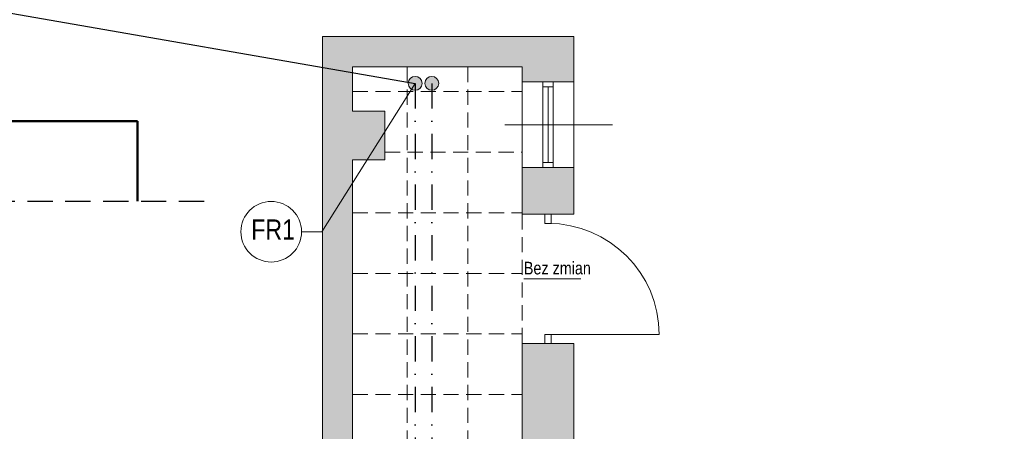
# Model space of a CAD drawing. Header units: millimetres. Extents: x -23540 to 53212, y -37964 to 41185.
# Tile 166 of 203: x 12027 to 13002, y -29603 to -29196. Entities that reach past the tile are written whole.
import ezdxf
from ezdxf import colors
from ezdxf.entities.mleader import LeaderData, LeaderLine
from ezdxf.math import Vec2, Vec3

# ---------------------------------------------------------------- set-up
doc = ezdxf.new("R2010")
doc.units = ezdxf.units.MM
for name, pattern in [('DASHDOT', [1, 0.5, -0.25, 0, -0.25]), ('DASHED', [0.75, 0.5, -0.25]), ('DASHEDX2', [1.5, 1, -0.5])]:
    doc.linetypes.add(name, pattern=pattern)
doc.layers.get('0').update_dxf_attribs({"lineweight": 18})
for name, color, linetype, lineweight in [('!MARIUSZ', 220, 'Continuous', 35), ('BA_txs', 2, 'Continuous', 18), ('mm_klimatyzacja', 94, 'Continuous', 50), ('PG_PRZERYWANE_ŚREDNIE', 1, 'DASHEDX2', 18), ('PG_WIDOKOWE_CIENKIE', 1, 'Continuous', 18), ('PG_ŚCIANY_DZIAŁOWE', 3, 'Continuous', 18), ('Przekrojowa', 60, 'Continuous', 18)]:
    doc.layers.add(name, color=color, linetype=linetype, lineweight=lineweight)
doc.styles.add('BIKTS', font='bikromsw.shx', dxfattribs={"width": 0.85})
doc.styles.get("Standard").update_dxf_attribs({"font": 'arial.ttf'})

msp = doc.modelspace()

# ---------------------------------------------------------------- hatches: boundary and pattern name
at = {"layer": 'PG_ŚCIANY_DZIAŁOWE', "true_color": 0x636466, "transparency": 33554610}
h = msp.add_hatch(color=251, dxfattribs=at)
h.dxf.hatch_style = 1
h.paths.add_polyline_path([(12356.37, -29334.46), (12388.37, -29334.46), (12388.37, -29286.46), (12356.37, -29286.46), (12356.37, -29242.46), (12524.37, -29242.46), (12524.37, -29257.21), (12575.37, -29257.21), (12575.37, -29212.46), (12326.37, -29212.46), (12326.37, -29673.46), (11235.87, -29673.46), (11235.87, -29703.46), (11327.87, -29703.46), (11327.87, -29717.46), (11370.87, -29717.46), (11370.87, -29703.46), (11926.87, -29703.46), (11926.87, -29717.46), (11970.87, -29717.46), (11970.87, -29703.46), (12356.37, -29703.46)])
h = msp.add_hatch(color=251, dxfattribs=at)
h.dxf.hatch_style = 1
h.paths.add_polyline_path([(12575.37, -29342.21), (12524.37, -29342.21), (12524.37, -29388.46), (12575.37, -29388.46)])
h = msp.add_hatch(color=251, dxfattribs=at)
h.dxf.hatch_style = 1
h.paths.add_polyline_path([(12531.12, -30145.22), (12536.12, -30145.22), (12536.12, -30150.72), (12531.12, -30150.72)])
h.paths.add_polyline_path([(12524.37, -30049.72), (12547.87, -30049.72), (12547.87, -29716.72), (12587.87, -29716.72), (12587.87, -29702.72), (12628.37, -29702.72), (12628.37, -29645.46), (12575.37, -29645.46), (12575.37, -29516.46), (12524.37, -29516.46)])
h.paths.add_polyline_path([(12547.87, -30150.72), (12536.12, -30150.72), (12536.12, -30145.22), (12531.12, -30145.22), (12531.12, -30150.72), (12524.37, -30150.72), (12524.37, -31104.46), (12719.5, -31104.46), (12719.5, -31144.22), (12739.37, -31144.22), (12739.37, -31327.46), (13024.37, -31327.46), (13024.37, -31312.46), (12754.37, -31312.46), (12754.37, -31104.46), (13142.37, -31104.46), (13142.37, -31327.46), (13181.37, -31327.46), (13181.37, -31330.46), (13311.42, -31330.46), (13350.37, -31330.46), (13387.3, -31300.46), (13192.87, -31300.46), (13192.87, -31079.46), (12547.87, -31079.46), (12547.87, -30518.72), (12729.37, -30518.72), (12729.37, -30497.22), (12547.87, -30497.22), (12547.87, -30314.72), (12562.87, -30314.72), (12562.87, -30272.22), (12547.87, -30272.22)])
at = {"layer": 'Przekrojowa', "true_color": 0x136734}
h = msp.add_hatch(color=116, dxfattribs=at)
h.dxf.hatch_style = 1
h.paths.add_polyline_path([(12425.24, -29258.76, 1), (12411.49, -29258.76, 1)])
h = msp.add_hatch(color=116, dxfattribs=at)
h.dxf.hatch_style = 1
h.paths.add_polyline_path([(12441.6, -29258.76, 1), (12427.85, -29258.76, 1)])

# ---------------------------------------------------------------- linework, layer by layer
at = {"layer": '!MARIUSZ', "color": 252, "linetype": 'DASHED', "lineweight": 25, "ltscale": 50}
msp.add_line((11246.8, -29375.3), (12209.87, -29375.3), dxfattribs=at)
at = {"color": 251, "lineweight": 20, "true_color": 0x636466}
for p, q in [((12575.37, -29212.46), (12326.37, -29212.46)), ((12326.37, -29212.46), (12326.37, -29673.46)), ((12575.37, -29388.46), (12575.37, -29212.46)), ((12524.37, -29242.46), (12356.37, -29242.46)), ((12356.37, -29242.46), (12356.37, -29286.46)), ((12524.37, -29388.46), (12524.37, -29242.46)), ((12524.37, -29257.21), (12575.37, -29257.21)), ((12356.37, -29286.46), (12388.37, -29286.46)), ((12388.37, -29286.46), (12388.37, -29334.46)), ((12613.89, -29299.71), (12507.08, -29299.71)), ((12388.37, -29334.46), (12356.37, -29334.46)), ((12356.37, -29334.46), (12356.37, -29703.46)), ((12575.37, -29342.21), (12524.37, -29342.21)), ((12575.37, -29388.46), (12524.37, -29388.46)), ((12524.37, -29516.46), (12524.37, -30049.72)), ((12575.37, -29516.46), (12524.37, -29516.46)), ((12575.37, -29645.46), (12575.37, -29516.46))]:
    msp.add_line(p, q, dxfattribs=at)
at = {"color": 251, "true_color": 0x636466}
for p, q in [((12544.87, -29257.21), (12544.87, -29342.21)), ((12544.87, -29262.21), (12554.87, -29262.21)), ((12549.87, -29262.21), (12549.87, -29337.21)), ((12554.87, -29257.21), (12554.87, -29342.21)), ((12554.87, -29337.21), (12544.87, -29337.21)), ((12552.87, -29388.46), (12546.87, -29388.46)), ((12546.87, -29388.46), (12546.87, -29397.46)), ((12552.87, -29397.46), (12552.87, -29388.46)), ((12546.87, -29397.46), (12552.87, -29397.46)), ((12552.87, -29507.46), (12546.87, -29507.46)), ((12546.87, -29507.46), (12546.87, -29516.46)), ((12552.87, -29516.46), (12552.87, -29507.46)), ((12546.87, -29516.46), (12552.87, -29516.46))]:
    msp.add_line(p, q, dxfattribs=at)
at = {"color": 251, "true_color": 0x636466, "extrusion": (0, 0, -1)}
for p, q in [((12582.47, -29452.46), (12525.98, -29452.46)), ((12549.87, -29507.46), (12659.87, -29507.46))]:
    msp.add_line(p, q, dxfattribs=at)
at = {"color": 251, "true_color": 0x636466}
msp.add_arc((12549.87, -29507.46), 110, 0, 90, dxfattribs=at)
at = {"layer": 'mm_klimatyzacja', "lineweight": 15}
for q in [(12418.36, -29258.76), (12305.75, -29405.7)]:
    msp.add_line((12325.75, -29405.7), q, dxfattribs=at)
at = {"layer": 'mm_klimatyzacja', "linetype": 'DASHDOT', "lineweight": 30, "ltscale": 50}
for p, q in [((12418.36, -29258.76), (12418.36, -31777.62)), ((12434.72, -29258.76), (12434.72, -31767.62))]:
    msp.add_line(p, q, dxfattribs=at)
at = {"layer": 'mm_klimatyzacja', "lineweight": 15}
msp.add_circle((12275.75, -29405.7), 30, dxfattribs=at)
at = {"layer": 'PG_PRZERYWANE_ŚREDNIE', "color": 251, "lineweight": 15, "ltscale": 15, "true_color": 0x636466}
for p, q in [((12410.37, -29242.46), (12410.37, -31872.46)), ((12470.37, -29242.46), (12470.37, -31872.46)), ((12356.37, -29266.96), (12524.37, -29266.96)), ((12388.37, -29326.96), (12524.37, -29326.96)), ((12356.37, -29386.96), (12524.37, -29386.96)), ((12524.37, -29388.46), (12524.37, -29516.46)), ((12356.37, -29446.96), (12524.37, -29446.96)), ((12356.37, -29506.96), (12524.37, -29506.96)), ((12356.37, -29566.96), (12524.37, -29566.96))]:
    msp.add_line(p, q, dxfattribs=at)
at = {"layer": 'PG_WIDOKOWE_CIENKIE', "color": 251, "lineweight": 50, "true_color": 0x636466}
for p in [(11937.4, -29296.17), (12143.21, -29375.3)]:
    msp.add_line(p, (12143.21, -29296.17), dxfattribs=at)
at = {"layer": 'Przekrojowa'}
for centre in [(12418.36, -29258.76), (12434.72, -29258.76)]:
    msp.add_circle(centre, 6.88, dxfattribs=at)

# ---------------------------------------------------------------- texts
at = {"layer": 'BA_txs', "color": 251, "true_color": 0x636466, "style": 'BIKTS', "width": 0.85}
msp.add_text('Bez zmian', height=12.5, dxfattribs=at).set_placement((12525.98, -29447.95))
at = {"layer": 'mm_klimatyzacja', "lineweight": 15, "insert": (12255.97, -29393.53), "char_height": 20, "attachment_point": 1}
msp.add_mtext_dynamic_manual_height_columns('{\\fArial Narrow|b0|i0|c238|p34;FR1}', width=38.5066, gutter_width=1, heights=[0], dxfattribs=at)

# ---------------------------------------------------------------- leaders
at = {"layer": 'Przekrojowa', "color": 18, "true_color": 0x000000}
ml = msp.add_multileader_mtext('Standard', dxfattribs=at)
ml.set_content('', color=(0, 0, 0))
ml.set_leader_properties()
ml.build(insert=Vec2(0, 0))
ml.multileader.update_dxf_attribs({"has_dogleg": 0, "arrow_head_size": 20, "scale": 5})
ctx = ml.context
ctx.base_point, ctx.scale, ctx.char_height, ctx.arrow_head_size, ctx.landing_gap_size, ctx.plane_origin = Vec3(12418.36, -29258.76), 5, 20, 20, 10, Vec3(11890.52, -29167.28)
notes = []
notes.append((ctx, [(0, (1, 1, 0), (12378.36, -29258.76), (1, 0), 40, [(0, [(11890.52, -29167.28)], 0, [])])]))
ctx.mtext.insert, ctx.mtext.flow_direction = Vec3(12428.36, -29248.76), 5
for ctx, leaders in notes:
    for number, flags, end, landing, length, lines in leaders:
        leader = LeaderData()
        leader.index, (leader.has_last_leader_line, leader.has_dogleg_vector, leader.attachment_direction) = number, flags
        leader.last_leader_point, leader.dogleg_vector, leader.dogleg_length = Vec3(end), Vec3(landing), length
        for number, points, colour, breaks in lines:
            line = LeaderLine()
            line.index, line.vertices, line.color, line.breaks = number, Vec3.list(points), colors.encode_raw_color(colour), breaks
            leader.lines.append(line)
        ctx.leaders.append(leader)

doc.saveas('drawing.dxf')
